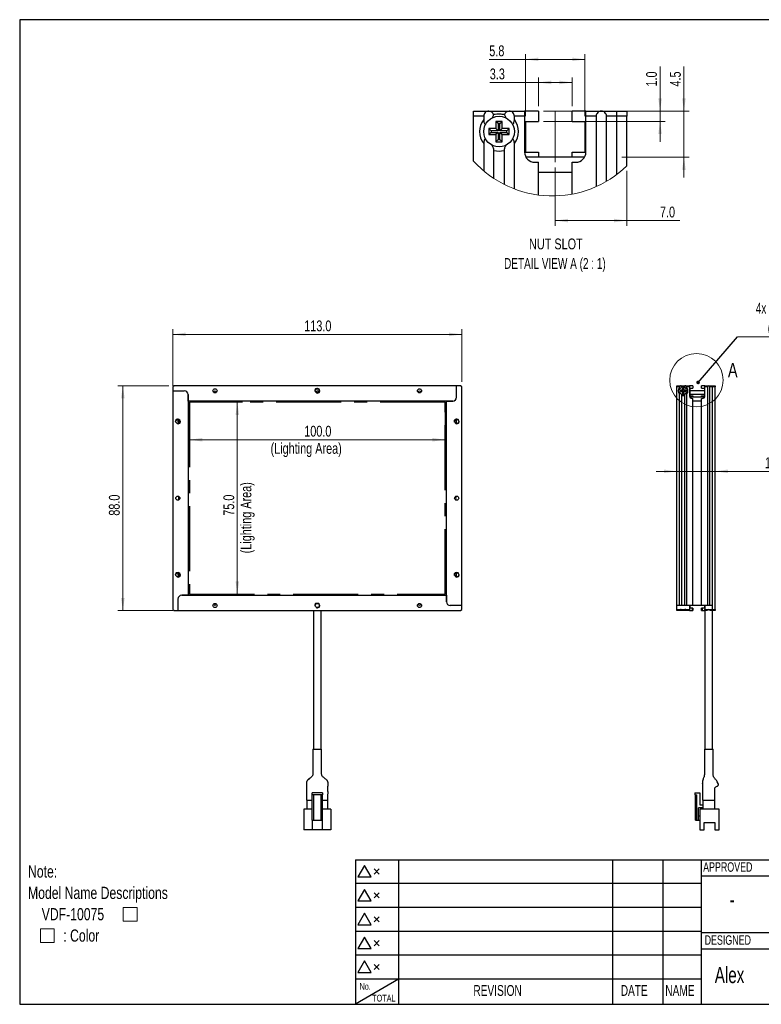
# Model space of a CAD drawing. Header units: millimetres. Extents: x 6 to 294, y 6 to 202.
# Tile 1 of 5: x 6 to 151, y 6 to 199. Entities that reach past the tile are written whole.
import ezdxf

# ---------------------------------------------------------------- set-up
doc = ezdxf.new("R2010")
doc.units = ezdxf.units.MM
doc.linetypes.add('CENTERX2', pattern=[20.32, 12.7, -2.54, 2.54, -2.54])
doc.styles.add('SLDTEXTSTYLE0', font='TXT', dxfattribs={"width": 0.75})
doc.styles.add('SLDTEXTSTYLE1', font='TXT', dxfattribs={"width": 0.7})
doc.styles.add('SLDTEXTSTYLE6', font='TXT', dxfattribs={"width": 0.683333})
doc.styles.add('SLDTEXTSTYLE7', font='TXT', dxfattribs={"width": 0.690476})
doc.dimstyles.new('SLDDIMSTYLE0', dxfattribs={"dimtxt": 2.116667, "dimasz": 2.5, "dimexe": 0, "dimexo": 0.0625, "dimgap": 0.529167, "dimtad": 1, "dimdec": 1, "dimlfac": 2, "dimrnd": 1e-09, "dimzin": 4, "dimdsep": 46, "dimtxsty": 'SLDTEXTSTYLE0', "dimsah": 1, "dimcen": 0.09, "dimadec": 0, "dimazin": 1, "dimtfac": 1, "dimtdec": 1, "dimtofl": 0, "dimtmove": 0, "dimatfit": 3, "dimfxl": 1, "dimfrac": 2, "dimtolj": 1, "dimtzin": 12, "dimarcsym": 0})
doc.dimstyles.new('SLDDIMSTYLE1', dxfattribs={"dimtxt": 2.116667, "dimasz": 2.5, "dimexe": 0, "dimexo": 0.0625, "dimgap": 0.529167, "dimtad": 1, "dimdec": 1, "dimlfac": 2, "dimrnd": 1e-09, "dimzin": 4, "dimdsep": 46, "dimtxsty": 'SLDTEXTSTYLE0', "dimsah": 1, "dimcen": 0.09, "dimadec": 0, "dimazin": 1, "dimtfac": 1, "dimtdec": 1, "dimtmove": 0, "dimatfit": 0, "dimfxl": 1, "dimfrac": 2, "dimtolj": 1, "dimtzin": 12, "dimarcsym": 0})
doc.dimstyles.new('SLDDIMSTYLE2', dxfattribs={"dimtxt": 0.18, "dimasz": 0.7, "dimexe": 0, "dimexo": 0.0625, "dimgap": 0, "dimtad": 0, "dimtih": 1, "dimtoh": 1, "dimdec": 0, "dimrnd": 1e-09, "dimzin": 0, "dimdsep": 46, "dimtxsty": 'Standard', "dimblk1": 'DOT', "dimblk2": 'DOT', "dimsah": 1, "dimcen": 0.09, "dimadec": 0, "dimazin": 0, "dimtfac": 0.7, "dimtdec": 0, "dimtofl": 0, "dimtmove": 0, "dimatfit": 3, "dimldrblk": 'DOT', "dimfxl": 1, "dimfrac": 2, "dimtolj": 1, "dimtzin": 0, "dimarcsym": 0})
doc.dimstyles.new('SLDDIMSTYLE4', dxfattribs={"dimtxt": 2.116667, "dimasz": 2.5, "dimexe": 0, "dimexo": 0.0625, "dimgap": 0.529167, "dimtad": 1, "dimdec": 1, "dimlfac": 0.5, "dimrnd": 1e-09, "dimzin": 12, "dimdsep": 46, "dimtxsty": 'SLDTEXTSTYLE0', "dimsah": 1, "dimcen": 0.09, "dimadec": 0, "dimazin": 3, "dimtfac": 1, "dimtdec": 1, "dimtofl": 0, "dimtmove": 0, "dimatfit": 3, "dimfxl": 1, "dimfrac": 2, "dimtolj": 1, "dimtzin": 12, "dimarcsym": 0})
doc.dimstyles.new('SLDDIMSTYLE5', dxfattribs={"dimtxt": 2.116667, "dimasz": 2.5, "dimexe": 0, "dimexo": 0.0625, "dimgap": 0.529167, "dimtad": 1, "dimdec": 1, "dimlfac": 0.5, "dimrnd": 1e-09, "dimzin": 4, "dimdsep": 46, "dimtxsty": 'SLDTEXTSTYLE0', "dimsah": 1, "dimcen": 0.09, "dimadec": 0, "dimazin": 1, "dimtfac": 1, "dimtdec": 1, "dimtofl": 0, "dimtmove": 0, "dimatfit": 3, "dimfxl": 1, "dimfrac": 2, "dimtolj": 1, "dimtzin": 12, "dimarcsym": 0})
doc.dimstyles.new('SLDDIMSTYLE6', dxfattribs={"dimtxt": 2.116667, "dimasz": 2.5, "dimexe": 0, "dimexo": 0.0625, "dimgap": 0.529167, "dimtad": 1, "dimdec": 1, "dimlfac": 0.5, "dimrnd": 1e-09, "dimzin": 12, "dimdsep": 46, "dimtxsty": 'SLDTEXTSTYLE0', "dimsah": 1, "dimcen": 0.09, "dimadec": 0, "dimazin": 3, "dimtfac": 1, "dimtdec": 1, "dimtmove": 0, "dimatfit": 0, "dimfxl": 1, "dimfrac": 2, "dimtolj": 1, "dimtzin": 12, "dimarcsym": 0})
doc.dimstyles.new('SLDDIMSTYLE7', dxfattribs={"dimtxt": 2.116667, "dimasz": 2.5, "dimexe": 0, "dimexo": 0.0625, "dimgap": 0.529167, "dimtad": 1, "dimdec": 1, "dimlfac": 0.5, "dimrnd": 1e-09, "dimzin": 4, "dimdsep": 46, "dimtxsty": 'SLDTEXTSTYLE0', "dimsah": 1, "dimcen": 0.09, "dimadec": 0, "dimazin": 1, "dimtfac": 1, "dimtdec": 1, "dimtmove": 0, "dimatfit": 0, "dimfxl": 1, "dimfrac": 2, "dimtolj": 1, "dimtzin": 12, "dimarcsym": 0})

# ---------------------------------------------------------------- blocks, each defined once
blk = doc.blocks.new('SW_SYMBOL_AWLD_SQR')
at = {"color": 0, "linetype": 'Continuous', "lineweight": 0}
for p, q in [((1600, 1600), (0, 1600)), ((0, 1600), (0, 0)), ((1600, 0), (1600, 1600)), ((0, 0), (1600, 0))]:
    blk.add_line(p, q, dxfattribs=at)
blk = doc.blocks.new('SW_NOTE_1')
at = {"color": 0, "linetype": 'Continuous', "lineweight": 0, "xscale": 0.0016898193, "yscale": 0.0016898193, "zscale": 0.0016898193}
for p in [(18.62, -7.85), (2.44, -12.03)]:
    blk.add_blockref('SW_SYMBOL_AWLD_SQR', p, dxfattribs=at)
at = {"color": 0, "linetype": 'Continuous', "lineweight": 0, "attachment_point": 1, "style": 'SLDTEXTSTYLE0'}
for s, insert, char_height in [('Note:', (0, 3.07), 2.381), ('Model Name Descriptions', (0, -1.11), 2.3813), ('VDF-10075', (2.68, -5.28), 2.381), (': Color', (6.9, -9.46), 2.381)]:
    blk.add_mtext(s, dxfattribs=dict(at, insert=insert, char_height=char_height))
blk = doc.blocks.new('_D')
at = {"color": 7, "linetype": 'Continuous', "lineweight": 18}
for p, q in [((39.08, 123.2), (39.08, 115.88)), ((89.08, 123.2), (89.08, 115.88)), ((89.08, 116.88), (39.08, 116.88))]:
    blk.add_line(p, q, dxfattribs=at)
for points in [[(39.08, 116.88), (41.58, 116.53), (41.58, 117.23)], [(89.08, 116.88), (86.58, 117.23), (86.58, 116.53)]]:
    blk.add_solid(points, dxfattribs=at)
at = {"color": 7, "linetype": 'Continuous', "lineweight": 18, "attachment_point": 1, "style": 'SLDTEXTSTYLE0'}
for s, insert, char_height in [('100.0', (61.53, 119.61), 2.117), ('(Lighting Area)', (54.95, 116.25), 2.1167)]:
    blk.add_mtext(s, dxfattribs=dict(at, insert=insert, char_height=char_height))
blk = doc.blocks.new('_D_1')
at = {"color": 7, "linetype": 'Continuous', "lineweight": 18}
for p, q in [((40.08, 124.2), (49.45, 124.2)), ((48.45, 124.2), (48.45, 86.7)), ((40.08, 86.7), (49.45, 86.7))]:
    blk.add_line(p, q, dxfattribs=at)
for points in [[(48.45, 124.2), (48.1, 121.7), (48.8, 121.7)], [(48.45, 86.7), (48.8, 89.2), (48.1, 89.2)]]:
    blk.add_solid(points, dxfattribs=at)
at = {"color": 7, "linetype": 'Continuous', "lineweight": 18, "attachment_point": 1, "rotation": 90, "style": 'SLDTEXTSTYLE0'}
for s, insert, char_height in [('(Lighting Area)', (49.08, 94.66), 2.1167), ('75.0', (45.72, 102.02), 2.117)]:
    blk.add_mtext(s, dxfattribs=dict(at, insert=insert, char_height=char_height))
blk = doc.blocks.new('_D_2')
at = {"color": 7, "linetype": 'Continuous', "lineweight": 18}
for p, q in [((35.83, 127.45), (35.83, 138.48)), ((35.83, 137.48), (92.33, 137.48)), ((92.33, 128.2), (92.33, 138.48))]:
    blk.add_line(p, q, dxfattribs=at)
for points in [[(35.83, 137.48), (38.33, 137.13), (38.33, 137.83)], [(92.33, 137.48), (89.83, 137.83), (89.83, 137.13)]]:
    blk.add_solid(points, dxfattribs=at)
at = {"color": 7, "linetype": 'Continuous', "lineweight": 18, "insert": (61.53, 140.21), "char_height": 2.117, "attachment_point": 1, "style": 'SLDTEXTSTYLE0'}
blk.add_mtext('113.0', dxfattribs=at)
blk = doc.blocks.new('_D_3')
at = {"color": 7, "linetype": 'Continuous', "lineweight": 18}
for p, q in [((35.08, 127.45), (25.07, 127.45)), ((26.07, 127.45), (26.07, 83.45)), ((35.83, 83.45), (25.07, 83.45))]:
    blk.add_line(p, q, dxfattribs=at)
for points in [[(26.07, 127.45), (25.72, 124.95), (26.42, 124.95)], [(26.07, 83.45), (26.42, 85.95), (25.72, 85.95)]]:
    blk.add_solid(points, dxfattribs=at)
at = {"color": 7, "linetype": 'Continuous', "lineweight": 18, "insert": (23.34, 102.02), "char_height": 2.117, "attachment_point": 1, "rotation": 90, "style": 'SLDTEXTSTYLE0'}
blk.add_mtext('88.0', dxfattribs=at)
blk = doc.blocks.new('_D_4')
at = {"color": 7, "linetype": 'Continuous', "lineweight": 18}
for p, q in [((134.36, 110.7), (130.36, 110.7)), ((141.86, 110.7), (134.36, 110.7)), ((141.86, 110.7), (157.07, 110.7))]:
    blk.add_line(p, q, dxfattribs=at)
for points in [[(134.36, 110.7), (131.86, 111.05), (131.86, 110.35)], [(141.86, 110.7), (144.36, 110.35), (144.36, 111.05)]]:
    blk.add_solid(points, dxfattribs=at)
at = {"color": 7, "linetype": 'Continuous', "lineweight": 18, "insert": (151.59, 113.43), "char_height": 2.117, "attachment_point": 1, "style": 'SLDTEXTSTYLE0'}
blk.add_mtext('15.0', dxfattribs=at)
blk = doc.blocks.new('SW_NOTE_3')
at = {"color": 0, "linetype": 'Continuous', "lineweight": 0}
blk.add_line((20.62, 0), (0, 0), dxfattribs=at)
at = {"color": 0, "linetype": 'Continuous', "lineweight": 0, "attachment_point": 2}
for s, insert, char_height, style in [('4x  M3 Nut Slot', (10.17, 6.64), 2.1167, 'SLDTEXTSTYLE6'), ('(4-Sides)', (10.19, 2.81), 2.117, 'SLDTEXTSTYLE0')]:
    blk.add_mtext(s, dxfattribs=dict(at, insert=insert, char_height=char_height, style=style))
blk = doc.blocks.new('_DOT')
at = {"color": 0, "linetype": 'ByBlock', "lineweight": -2}
blk.add_line((-0.5, 0), (-1, 0), dxfattribs=at)
at = {"color": 0, "linetype": 'ByBlock', "const_width": 0.5}
blk.add_lwpolyline([(-0.25, 0, 1), (0.25, 0, 1)], format="xyb", close=True, dxfattribs=at)
blk = doc.blocks.new('_D_10')
at = {"color": 7, "linetype": 'Continuous', "lineweight": 18}
for p, q in [((104.82, 191.28), (97.71, 191.28)), ((104.82, 180.15), (104.82, 192.28)), ((104.82, 191.28), (116.42, 191.28)), ((116.42, 180.15), (116.42, 192.28))]:
    blk.add_line(p, q, dxfattribs=at)
for points in [[(104.82, 191.28), (107.32, 190.93), (107.32, 191.63)], [(116.42, 191.28), (113.92, 191.63), (113.92, 190.93)]]:
    blk.add_solid(points, dxfattribs=at)
at = {"color": 7, "linetype": 'Continuous', "lineweight": 18, "insert": (97.71, 194.01), "char_height": 2.117, "attachment_point": 1, "style": 'SLDTEXTSTYLE0'}
blk.add_mtext('5.8', dxfattribs=at)
blk = doc.blocks.new('_D_11')
at = {"color": 7, "linetype": 'Continuous', "lineweight": 18}
for p, q in [((107.32, 182.15), (107.32, 187.76)), ((113.92, 182.15), (113.92, 187.76)), ((107.32, 186.76), (97.81, 186.76)), ((107.32, 186.76), (113.92, 186.76))]:
    blk.add_line(p, q, dxfattribs=at)
for points in [[(107.32, 186.76), (109.82, 186.41), (109.82, 187.11)], [(113.92, 186.76), (111.42, 187.11), (111.42, 186.41)]]:
    blk.add_solid(points, dxfattribs=at)
at = {"color": 7, "linetype": 'Continuous', "lineweight": 18, "insert": (97.81, 189.49), "char_height": 2.117, "attachment_point": 1, "style": 'SLDTEXTSTYLE0'}
blk.add_mtext('3.3', dxfattribs=at)
blk = doc.blocks.new('_D_12')
at = {"color": 7, "linetype": 'Continuous', "lineweight": 18}
for p, q in [((110.62, 170.15), (110.62, 158.75)), ((124.62, 169.47), (124.62, 158.75)), ((110.62, 159.75), (124.62, 159.75)), ((124.62, 159.75), (134.99, 159.75))]:
    blk.add_line(p, q, dxfattribs=at)
for points in [[(110.62, 159.75), (113.12, 159.4), (113.12, 160.1)], [(124.62, 159.75), (122.12, 160.1), (122.12, 159.4)]]:
    blk.add_solid(points, dxfattribs=at)
at = {"color": 7, "linetype": 'Continuous', "lineweight": 18, "insert": (131.08, 162.48), "char_height": 2.117, "attachment_point": 1, "style": 'SLDTEXTSTYLE0'}
blk.add_mtext('7.0', dxfattribs=at)
blk = doc.blocks.new('_D_13')
at = {"color": 7, "linetype": 'Continuous', "lineweight": 18}
for p, q in [((135.77, 181.15), (135.77, 189.87)), ((108.32, 181.15), (136.77, 181.15)), ((135.77, 181.15), (135.77, 172.15)), ((123.62, 172.15), (136.77, 172.15)), ((135.77, 172.15), (135.77, 168.15))]:
    blk.add_line(p, q, dxfattribs=at)
for points in [[(135.77, 181.15), (136.12, 183.65), (135.42, 183.65)], [(135.77, 172.15), (135.42, 169.65), (136.12, 169.65)]]:
    blk.add_solid(points, dxfattribs=at)
at = {"color": 7, "linetype": 'Continuous', "lineweight": 18, "insert": (133.04, 185.96), "char_height": 2.117, "attachment_point": 1, "rotation": 90, "style": 'SLDTEXTSTYLE0'}
blk.add_mtext('4.5', dxfattribs=at)
blk = doc.blocks.new('_D_14')
at = {"color": 7, "linetype": 'Continuous', "lineweight": 18}
for p, q in [((131.1, 181.15), (131.1, 189.87)), ((108.32, 181.15), (132.1, 181.15)), ((131.1, 181.15), (131.1, 179.15)), ((108.32, 179.15), (132.1, 179.15)), ((131.1, 179.15), (131.1, 175.15))]:
    blk.add_line(p, q, dxfattribs=at)
for points in [[(131.1, 181.15), (131.45, 183.65), (130.75, 183.65)], [(131.1, 179.15), (130.75, 176.65), (131.45, 176.65)]]:
    blk.add_solid(points, dxfattribs=at)
at = {"color": 7, "linetype": 'Continuous', "lineweight": 18, "insert": (128.37, 185.96), "char_height": 2.117, "attachment_point": 1, "rotation": 90, "style": 'SLDTEXTSTYLE0'}
blk.add_mtext('1.0', dxfattribs=at)
blk = doc.blocks.new('SW_NOTE_4')
at = {"color": 0, "linetype": 'Continuous', "lineweight": 18, "attachment_point": 2}
for s, insert, char_height, style in [('NUT SLOT', (6.09, 2.73), 2.117, 'SLDTEXTSTYLE0'), ('DETAIL VIEW A (2 : 1)', (5.9, -1.09), 2.1167, 'SLDTEXTSTYLE7')]:
    blk.add_mtext(s, dxfattribs=dict(at, insert=insert, char_height=char_height, style=style))

msp = doc.modelspace()

# ---------------------------------------------------------------- linework, layer by layer
at = {"color": 7, "linetype": 'Continuous', "lineweight": 25}
for p, q in [((5.901, 199.039), (5.901, 6.453)), ((291.144, 199.039), (5.901, 199.039)), ((94.618, 181.152), (97.618, 181.152)), ((94.618, 180.152), (94.618, 181.152)), ((97.618, 181.152), (101.618, 181.152)), ((101.618, 181.152), (104.618, 181.152)), ((104.618, 181.152), (104.618, 180.152)), ((107.318, 181.152), (104.618, 181.152)), ((107.318, 181.152), (107.318, 179.152)), ((113.918, 179.152), (113.918, 181.152)), ((116.618, 181.152), (113.918, 181.152)), ((116.618, 181.152), (119.618, 181.152)), ((116.618, 180.152), (116.618, 181.152)), ((119.618, 181.152), (122.618, 181.152)), ((122.618, 181.152), (124.618, 181.152)), ((122.618, 180.152), (122.618, 181.152)), ((124.618, 181.152), (124.618, 180.152)), ((94.618, 171.391), (94.618, 180.152)), ((96.618, 180.152), (94.618, 180.152)), ((96.618, 180.152), (96.618, 179.484)), ((100.218, 179.152), (99.018, 179.152)), ((99.018, 179.152), (99.018, 177.752)), ((99.463, 178.707), (99.018, 179.152)), ((99.773, 178.707), (100.218, 179.152)), ((100.218, 177.752), (100.218, 179.152)), ((102.618, 179.484), (102.618, 180.152)), ((104.618, 180.152), (102.618, 180.152)), ((104.618, 180.152), (104.618, 173.152)), ((104.818, 179.152), (107.318, 179.152)), ((104.818, 179.152), (104.818, 173.152)), ((113.918, 179.152), (116.418, 179.152)), ((116.418, 179.152), (116.418, 173.152)), ((118.618, 180.152), (116.618, 180.152)), ((116.618, 173.152), (116.618, 180.152)), ((118.618, 180.152), (118.618, 166.4)), ((120.618, 167.43), (120.618, 180.152)), ((122.618, 180.152), (120.618, 180.152)), ((124.618, 180.152), (122.618, 180.152)), ((122.618, 168.761), (122.618, 180.152)), ((124.618, 170.472), (124.618, 180.152)), ((99.018, 177.752), (97.618, 177.752)), ((97.618, 177.752), (97.618, 176.552)), ((98.063, 177.307), (97.618, 177.752)), ((98.063, 177.307), (98.063, 176.997)), ((99.463, 177.307), (98.063, 177.307)), ((99.463, 177.307), (99.018, 177.752)), ((99.773, 178.707), (99.463, 178.707)), ((99.463, 178.707), (99.463, 177.307)), ((99.773, 177.307), (99.773, 178.707)), ((99.773, 177.307), (100.218, 177.752)), ((101.173, 177.307), (99.773, 177.307)), ((101.618, 177.752), (100.218, 177.752)), ((101.173, 177.307), (101.618, 177.752)), ((101.173, 176.997), (101.173, 177.307)), ((101.618, 176.552), (101.618, 177.752)), ((98.063, 176.997), (97.618, 176.552)), ((97.618, 176.552), (99.018, 176.552)), ((98.063, 176.997), (99.463, 176.997)), ((99.463, 176.997), (99.018, 176.552)), ((99.018, 176.552), (99.018, 175.152)), ((99.463, 175.597), (99.018, 175.152)), ((99.463, 176.997), (99.463, 175.597)), ((99.463, 175.597), (99.773, 175.597)), ((99.773, 175.597), (99.773, 176.997)), ((99.773, 176.997), (100.218, 176.552)), ((99.773, 176.997), (101.173, 176.997)), ((99.773, 175.597), (100.218, 175.152)), ((100.218, 175.152), (100.218, 176.552)), ((100.218, 176.552), (101.618, 176.552)), ((101.173, 176.997), (101.618, 176.552)), ((96.618, 174.82), (96.618, 169.469)), ((98.618, 167.982), (98.618, 173.486)), ((99.018, 175.152), (100.218, 175.152)), ((100.618, 173.486), (100.618, 166.825)), ((102.618, 165.939), (102.618, 174.82)), ((104.818, 173.152), (107.318, 173.152)), ((107.318, 173.152), (107.318, 172.152)), ((113.918, 172.152), (107.318, 172.152)), ((113.918, 172.152), (113.918, 173.152)), ((113.918, 173.152), (116.418, 173.152)), ((106.618, 171.152), (107.318, 171.152)), ((107.318, 164.749), (107.318, 171.152)), ((113.918, 164.927), (113.918, 171.152)), ((113.918, 171.152), (114.618, 171.152)), ((113.918, 169.152), (107.318, 169.152)), ((36.077, 127.451), (35.827, 127.201)), ((35.827, 127.201), (35.827, 126.451)), ((91.327, 127.451), (36.077, 127.451)), ((91.327, 125.201), (91.327, 127.451)), ((92.077, 127.451), (91.327, 127.451)), ((92.327, 127.201), (92.077, 127.451)), ((92.327, 84.451), (92.327, 127.201)), ((134.361, 127.451), (135.111, 127.451)), ((134.361, 127.201), (134.361, 127.451)), ((134.361, 84.451), (134.361, 127.201)), ((134.861, 127.201), (134.361, 127.201)), ((134.861, 127.201), (134.861, 127.034)), ((135.111, 127.451), (136.111, 127.451)), ((136.111, 127.451), (136.861, 127.451)), ((136.361, 127.034), (136.361, 127.201)), ((136.861, 127.201), (136.361, 127.201)), ((136.861, 127.451), (136.861, 127.201)), ((137.536, 127.451), (136.861, 127.451)), ((136.861, 127.201), (136.861, 125.451)), ((137.536, 127.451), (137.536, 126.951)), ((139.186, 126.951), (139.186, 127.451)), ((139.861, 127.451), (139.186, 127.451)), ((139.861, 127.451), (140.611, 127.451)), ((139.861, 127.201), (139.861, 127.451)), ((140.361, 127.201), (139.861, 127.201)), ((139.861, 125.451), (139.861, 127.201)), ((140.361, 127.201), (140.361, 84.451)), ((140.611, 127.451), (141.361, 127.451)), ((140.861, 84.451), (140.861, 127.201)), ((141.361, 127.201), (140.861, 127.201)), ((141.361, 127.451), (141.861, 127.451)), ((141.361, 127.201), (141.361, 127.451)), ((141.861, 127.201), (141.361, 127.201)), ((141.361, 83.701), (141.361, 127.201)), ((141.361, 84.451), (141.361, 127.201)), ((141.861, 127.451), (141.861, 127.201)), ((141.861, 83.701), (141.861, 127.201)), ((35.827, 126.451), (35.827, 83.701)), ((35.827, 126.451), (38.077, 126.451)), ((38.827, 125.701), (38.827, 86.451)), ((38.827, 124.451), (38.827, 125.701)), ((134.861, 125.868), (134.861, 84.451)), ((135.461, 126.601), (135.111, 126.601)), ((135.111, 126.601), (135.111, 126.301)), ((135.222, 126.49), (135.111, 126.601)), ((135.222, 126.412), (135.111, 126.301)), ((135.111, 126.301), (135.461, 126.301)), ((135.222, 126.49), (135.222, 126.412)), ((135.572, 126.49), (135.222, 126.49)), ((135.222, 126.412), (135.572, 126.412)), ((135.361, 84.451), (135.361, 125.534)), ((135.761, 126.951), (135.461, 126.951)), ((135.461, 126.951), (135.461, 126.601)), ((135.572, 126.84), (135.461, 126.951)), ((135.572, 126.49), (135.461, 126.601)), ((135.572, 126.412), (135.461, 126.301)), ((135.461, 126.301), (135.461, 125.951)), ((135.572, 126.062), (135.461, 125.951)), ((135.461, 125.951), (135.761, 125.951)), ((135.65, 126.84), (135.572, 126.84)), ((135.572, 126.84), (135.572, 126.49)), ((135.572, 126.412), (135.572, 126.062)), ((135.572, 126.062), (135.65, 126.062)), ((135.65, 126.84), (135.761, 126.951)), ((135.65, 126.49), (135.65, 126.84)), ((135.65, 126.49), (135.761, 126.601)), ((136, 126.49), (135.65, 126.49)), ((135.65, 126.062), (135.65, 126.412)), ((135.65, 126.412), (135.761, 126.301)), ((135.65, 126.412), (136, 126.412)), ((135.65, 126.062), (135.761, 125.951)), ((135.761, 126.601), (135.761, 126.951)), ((136.111, 126.601), (135.761, 126.601)), ((135.761, 125.951), (135.761, 126.301)), ((135.761, 126.301), (136.111, 126.301)), ((135.861, 125.534), (135.861, 84.451)), ((136, 126.49), (136.111, 126.601)), ((136, 126.412), (136, 126.49)), ((136, 126.412), (136.111, 126.301)), ((136.111, 126.301), (136.111, 126.601)), ((136.361, 84.451), (136.361, 125.868)), ((136.911, 126.951), (137.536, 126.951)), ((136.911, 126.951), (136.911, 125.451)), ((137.536, 126.451), (136.911, 126.451)), ((136.911, 125.451), (137.536, 125.451)), ((139.186, 126.451), (137.536, 126.451)), ((137.536, 125.451), (137.536, 125.201)), ((139.186, 125.201), (137.536, 125.201)), ((139.186, 126.951), (139.811, 126.951)), ((139.811, 126.451), (139.186, 126.451)), ((139.186, 125.201), (139.186, 125.451)), ((139.186, 125.451), (139.811, 125.451)), ((139.811, 126.951), (139.811, 125.451)), ((90.577, 124.451), (38.827, 124.451)), ((89.327, 85.201), (89.327, 124.451)), ((89.327, 124.451), (90.577, 124.451)), ((137.361, 124.951), (137.536, 124.951)), ((137.536, 84.451), (137.536, 124.951)), ((139.186, 124.451), (137.536, 124.451)), ((139.186, 84.451), (139.186, 124.951)), ((139.186, 124.951), (139.361, 124.951)), ((36.827, 85.701), (36.827, 83.451)), ((38.827, 86.451), (37.577, 86.451)), ((37.577, 86.451), (89.327, 86.451)), ((89.327, 86.451), (89.327, 85.201)), ((35.827, 83.701), (36.077, 83.451)), ((36.077, 83.451), (36.827, 83.451)), ((36.827, 83.451), (92.077, 83.451)), ((63.327, 83.451), (63.327, 56.381)), ((64.827, 56.381), (64.827, 83.451)), ((92.327, 84.451), (90.077, 84.451)), ((92.077, 83.451), (92.327, 83.701)), ((92.327, 83.701), (92.327, 84.451)), ((134.861, 84.451), (134.361, 84.451)), ((134.361, 83.701), (134.361, 84.451)), ((136.861, 84.451), (134.361, 84.451)), ((134.361, 83.451), (134.361, 83.701)), ((134.361, 83.701), (135.111, 83.701)), ((134.861, 83.451), (134.361, 83.451)), ((135.611, 83.451), (134.861, 83.451)), ((135.611, 83.551), (134.882, 83.551)), ((134.961, 83.651), (134.911, 83.601)), ((135.111, 83.701), (136.111, 83.701)), ((135.861, 84.451), (135.361, 84.451)), ((136.34, 83.551), (135.611, 83.551)), ((136.361, 83.451), (135.611, 83.451)), ((136.111, 83.701), (136.861, 83.701)), ((136.311, 83.601), (136.261, 83.651)), ((137.536, 84.451), (136.361, 84.451)), ((136.861, 83.451), (136.361, 83.451)), ((136.861, 84.451), (136.861, 83.701)), ((136.861, 83.701), (136.861, 83.451)), ((136.861, 83.451), (137.361, 83.451)), ((136.911, 84.451), (136.911, 83.951)), ((137.361, 83.951), (136.911, 83.951)), ((137.361, 83.951), (137.361, 83.451)), ((137.536, 83.951), (137.361, 83.951)), ((137.361, 83.451), (137.536, 83.451)), ((139.186, 84.451), (137.536, 84.451)), ((137.536, 83.951), (137.536, 83.451)), ((140.361, 84.451), (139.186, 84.451)), ((139.186, 83.451), (139.186, 83.951)), ((139.361, 83.951), (139.186, 83.951)), ((139.186, 83.451), (139.361, 83.451)), ((139.361, 83.951), (139.361, 83.451)), ((139.811, 83.951), (139.361, 83.951)), ((139.361, 83.451), (139.861, 83.451)), ((139.811, 84.451), (139.811, 83.951)), ((139.861, 84.451), (139.861, 83.701)), ((141.361, 84.451), (139.861, 84.451)), ((139.861, 83.701), (140.611, 83.701)), ((139.861, 83.451), (139.861, 83.701)), ((139.861, 83.451), (139.861, 56.381)), ((140.361, 83.451), (139.861, 83.451)), ((140.611, 83.701), (141.361, 83.701)), ((141.361, 84.451), (140.861, 84.451)), ((141.361, 83.451), (140.861, 83.451)), ((141.361, 83.701), (141.361, 84.451)), ((141.361, 83.701), (141.861, 83.701)), ((141.361, 83.451), (141.361, 83.701)), ((141.361, 56.381), (141.361, 83.451)), ((141.861, 83.451), (141.361, 83.451)), ((141.861, 83.701), (141.861, 83.451)), ((63.227, 56.381), (64.927, 56.381)), ((139.761, 56.381), (141.461, 56.381)), ((142.253, 49.09), (142.283, 49.104)), ((61.977, 46.381), (62.227, 46.381)), ((62.077, 44.606), (62.077, 46.381)), ((62.227, 46.381), (63.077, 46.381)), ((65.077, 47.806), (63.077, 47.806)), ((63.077, 47.406), (63.077, 47.806)), ((65.077, 47.406), (63.077, 47.406)), ((63.077, 42.456), (63.077, 47.406)), ((63.327, 47.406), (63.327, 42.456)), ((64.827, 42.456), (64.827, 47.406)), ((65.077, 47.806), (65.077, 47.406)), ((65.077, 42.456), (65.077, 47.406)), ((65.077, 46.381), (65.927, 46.381)), ((65.927, 46.381), (66.177, 46.381)), ((66.077, 46.381), (66.077, 44.606)), ((137.886, 47.806), (137.886, 47.406)), ((137.886, 47.806), (138.886, 47.806)), ((137.886, 47.406), (138.286, 47.406)), ((138.036, 42.456), (138.036, 47.406)), ((138.286, 42.456), (138.286, 47.406)), ((138.886, 47.806), (138.886, 45.456)), ((139.386, 46.381), (139.636, 46.381)), ((139.486, 46.381), (139.486, 44.606)), ((139.636, 46.381), (141.586, 46.381)), ((141.586, 46.381), (141.836, 46.381)), ((141.736, 46.381), (141.736, 44.606)), ((61.452, 44.606), (61.452, 40.606)), ((63.077, 44.606), (61.452, 44.606)), ((66.702, 44.606), (65.077, 44.606)), ((66.702, 44.606), (66.702, 40.606)), ((139.486, 44.856), (138.636, 44.856)), ((138.636, 42.456), (138.636, 44.856)), ((138.886, 45.456), (139.486, 45.456)), ((138.886, 44.606), (138.886, 40.606)), ((142.636, 44.606), (138.886, 44.606)), ((142.636, 40.606), (142.636, 44.606)), ((63.077, 42.456), (63.327, 42.456)), ((63.077, 42.456), (63.077, 40.606)), ((63.327, 42.456), (64.827, 42.456)), ((64.827, 42.456), (65.077, 42.456)), ((65.077, 40.606), (65.077, 42.456)), ((138.036, 42.456), (138.286, 42.456)), ((138.286, 42.456), (138.636, 42.456)), ((138.886, 43.256), (138.636, 43.256)), ((138.636, 42.456), (138.836, 42.456)), ((138.886, 42.506), (138.836, 42.456)), ((63.077, 40.606), (61.452, 40.606)), ((65.077, 40.606), (63.077, 40.606)), ((66.702, 40.606), (65.077, 40.606)), ((138.886, 40.606), (139.723, 40.606)), ((139.723, 42.006), (141.798, 42.006)), ((139.723, 40.606), (139.723, 42.006)), ((141.798, 42.006), (141.798, 40.606)), ((141.798, 40.606), (142.636, 40.606)), ((71.558, 34.72), (71.558, 6.453)), ((71.558, 34.72), (139.144, 34.72)), ((79.944, 34.72), (79.944, 6.453)), ((121.788, 34.72), (121.788, 6.453)), ((131.644, 34.72), (131.644, 6.453)), ((139.144, 34.72), (139.144, 6.453)), ((139.144, 34.72), (291.144, 34.72)), ((73.31, 33.604), (72.016, 31.364)), ((74.603, 31.364), (73.31, 33.604)), ((75.185, 31.93), (76.185, 32.93)), ((75.185, 32.93), (76.185, 31.93)), ((72.016, 31.364), (74.603, 31.364)), ((291.144, 31.52), (139.144, 31.52)), ((79.944, 30.053), (71.558, 30.053)), ((73.31, 28.934), (72.016, 26.694)), ((74.603, 26.694), (73.31, 28.934)), ((91.144, 30.053), (79.944, 30.053)), ((102.344, 30.053), (91.144, 30.053)), ((139.144, 30.053), (102.344, 30.053)), ((75.185, 27.26), (76.185, 28.26)), ((75.185, 28.26), (76.185, 27.26)), ((79.944, 25.386), (71.558, 25.386)), ((72.016, 26.694), (74.603, 26.694)), ((91.144, 25.386), (79.944, 25.386)), ((102.344, 25.386), (91.144, 25.386)), ((139.144, 25.386), (102.344, 25.386)), ((73.31, 24.264), (72.016, 22.024)), ((74.603, 22.024), (73.31, 24.264)), ((75.185, 22.59), (76.185, 23.59)), ((75.185, 23.59), (76.185, 22.59)), ((72.016, 22.024), (74.603, 22.024)), ((79.944, 20.72), (71.558, 20.72)), ((73.31, 19.594), (72.016, 17.354)), ((74.603, 17.354), (73.31, 19.594)), ((91.144, 20.72), (79.944, 20.72)), ((102.344, 20.72), (91.144, 20.72)), ((139.144, 20.72), (102.344, 20.72)), ((163.144, 20.453), (139.144, 20.453)), ((72.016, 17.354), (74.603, 17.354)), ((75.185, 17.92), (76.185, 18.92)), ((75.185, 18.92), (76.185, 17.92)), ((79.944, 16.053), (71.558, 16.053)), ((91.144, 16.053), (79.944, 16.053)), ((102.344, 16.053), (91.144, 16.053)), ((139.144, 16.053), (102.344, 16.053)), ((163.144, 17.253), (139.144, 17.253)), ((73.31, 14.924), (72.016, 12.684)), ((74.603, 12.684), (73.31, 14.924)), ((75.185, 13.25), (76.185, 14.25)), ((75.185, 14.25), (76.185, 13.25)), ((72.016, 12.684), (74.603, 12.684)), ((79.944, 11.386), (71.558, 11.386)), ((79.944, 11.386), (71.558, 6.453)), ((91.144, 11.386), (79.944, 11.386)), ((102.344, 11.386), (91.144, 11.386)), ((139.144, 11.386), (102.344, 11.386)), ((5.901, 6.453), (291.144, 6.453))]:
    msp.add_line(p, q, dxfattribs=at)
at = {"color": 7, "linetype": 'CENTERX2', "lineweight": 18}
msp.add_line((110.618, 181.152), (110.618, 171.152), dxfattribs=at)
at = {"color": 8, "linetype": 'Continuous', "lineweight": 25}
for p, q in [((107.318, 172.152), (104.886, 172.152)), ((116.35, 172.152), (113.918, 172.152)), ((139.811, 125.701), (136.911, 125.701)), ((137.536, 125.201), (136.928, 125.201)), ((139.794, 125.201), (139.186, 125.201))]:
    msp.add_line(p, q, dxfattribs=at)
at = {"color": 7, "linetype": 'Continuous', "lineweight": 0}
for p, q in [((64.444, 126.291), (64.431, 126.304)), ((36.987, 120.818), (36.974, 120.804)), ((91.167, 120.084), (91.181, 120.097)), ((36.987, 90.818), (36.974, 90.804)), ((91.167, 90.084), (91.181, 90.097))]:
    msp.add_line(p, q, dxfattribs=at)
at = {"color": 7, "linetype": 'CENTERX2'}
for p, q in [((39.077, 124.201), (39.077, 86.701)), ((89.077, 124.201), (39.077, 124.201)), ((89.077, 86.701), (89.077, 124.201)), ((39.077, 86.701), (89.077, 86.701))]:
    msp.add_line(p, q, dxfattribs=at)
at = {"color": 7, "linetype": 'Continuous', "lineweight": 25}
for centre, radius in [((99.618, 177.152), 3), ((135.611, 126.451), 0.75), ((44.077, 126.451), 0.4), ((64.077, 126.451), 0.4), ((84.077, 126.451), 0.4), ((36.827, 120.451), 0.4), ((91.327, 120.451), 0.4), ((36.827, 105.451), 0.4), ((91.327, 105.451), 0.4), ((36.827, 90.451), 0.4), ((91.327, 90.451), 0.4), ((44.077, 84.451), 0.4), ((64.077, 84.451), 0.4), ((84.077, 84.451), 0.4)]:
    msp.add_circle(centre, radius, dxfattribs=at)
at = {"color": 7, "linetype": 'Continuous', "lineweight": 18}
msp.add_circle((138.222, 128.528), 5.223, dxfattribs=at)
at = {"color": 7, "linetype": 'Continuous', "lineweight": 25}
for centre, radius, start, end in [((97.618, 180.152), 1, 89.99924, 180.00087), ((97.618, 180.152), 1, 18.57857, 90.00075), ((101.618, 180.152), 1, 89.9992, 161.42149), ((101.618, 180.152), 1, 359.99933, 90.00056), ((119.618, 180.152), 1, 89.99919, 180.00092), ((119.618, 180.152), 1, 359.999, 90.00084), ((99.618, 177.152), 3.8, 142.13643, 217.86357), ((99.618, 177.152), 3.8, 322.13635, 37.86365), ((99.618, 177.152), 3.8, 254.74168, 285.25832), ((106.618, 173.152), 2, 179.99991, 270.00041), ((114.618, 173.152), 2, 269.99966, 0.00004), ((135.111, 127.201), 0.25, 90, 180), ((135.111, 127.201), 0.25, 18.57872, 90), ((136.111, 127.201), 0.25, 90, 161.42128), ((136.111, 127.201), 0.25, 0, 90), ((140.611, 127.201), 0.25, 90, 180), ((140.611, 127.201), 0.25, 0, 90), ((38.077, 125.701), 0.75, 0, 90), ((44.077, 125.951), 0.4, 90, 141.31781), ((44.077, 125.951), 0.4, 38.68219, 90), ((64.077, 125.951), 0.4, 90, 141.31781), ((64.077, 125.951), 0.4, 38.68219, 90), ((84.077, 125.951), 0.4, 90, 141.31781), ((84.077, 125.951), 0.4, 38.68219, 90), ((90.577, 125.201), 0.75, 270, 0), ((135.611, 126.451), 0.95, 142.13635, 217.86365), ((135.611, 126.451), 0.95, 254.74248, 285.25752), ((135.611, 126.451), 0.95, 322.13635, 37.86365), ((137.361, 125.451), 0.5, 180, 270), ((139.361, 125.451), 0.5, 270, 0), ((37.327, 120.451), 0.4, 128.68219, 180), ((37.327, 120.451), 0.4, 180, 231.31781), ((90.827, 120.451), 0.4, 0, 51.31781), ((90.827, 120.451), 0.4, 308.68219, 0), ((37.327, 105.451), 0.4, 128.68219, 180), ((37.327, 105.451), 0.4, 180, 231.31781), ((90.827, 105.451), 0.4, 0, 51.31781), ((90.827, 105.451), 0.4, 308.68219, 0), ((37.327, 90.451), 0.4, 128.68219, 180), ((90.827, 90.451), 0.4, 0, 51.31781), ((37.327, 90.451), 0.4, 180, 231.31781), ((90.827, 90.451), 0.4, 308.68219, 0), ((37.577, 85.701), 0.75, 90, 180), ((90.077, 85.201), 0.75, 180, 270), ((44.077, 84.951), 0.4, 218.68219, 270), ((44.077, 84.951), 0.4, 270, 321.31781), ((84.077, 84.951), 0.4, 218.68219, 270), ((84.077, 84.951), 0.4, 270, 321.31781), ((135.111, 83.451), 0.25, 90, 180), ((135.111, 83.451), 0.25, 18.57872, 90), ((136.111, 83.451), 0.25, 90, 161.42128), ((136.111, 83.451), 0.25, 360, 90), ((140.611, 83.451), 0.25, 90, 180), ((140.611, 83.451), 0.25, 0, 90), ((142.013, 49.451), 0.491, 336.47881, 33.18284)]:
    msp.add_arc(centre, radius, start, end, dxfattribs=at)
at = {"color": 7, "linetype": 'Continuous', "lineweight": 18}
msp.add_arc((110.063, 185.46), 20.892, 222.32949, 314.16225, dxfattribs=at)
at = {"color": 7, "linetype": 'Continuous', "lineweight": 0}
for centre, start, end in [((64.077, 126.451), 255, 195), ((64.077, 125.951), 45.00014, 137.15611), ((36.827, 120.451), 255, 195), ((37.327, 120.451), 135.0045, 194.99893), ((91.327, 120.451), 255, 195), ((90.827, 120.451), 314.99333, 47.15743), ((36.827, 90.451), 255, 195), ((37.327, 90.451), 135.00462, 194.99885), ((91.327, 90.451), 255, 195), ((90.827, 90.451), 314.99259, 47.15816), ((64.077, 84.451), 255, 195)]:
    msp.add_arc(centre, 0.5, start, end, dxfattribs=at)
at = {"color": 7, "linetype": 'Continuous', "lineweight": 25}
for points, knots in [([(96.618, 179.484), (96.626, 179.326), (96.638, 179.069), (96.735, 178.783), (96.856, 178.66), (96.959, 178.634), (97.049, 178.652), (97.095, 178.68), (97.112, 178.69)], [0, 0, 0, 0, 0.4172433, 0.6783569, 0.7681581, 0.8589416, 0.9461069, 1, 1, 1, 1]), ([(98.113, 179.685), (98.182, 179.766), (98.378, 180), (98.492, 180.285), (98.566, 180.471)], [0, 0, 0, 0, 0.3485385, 1, 1, 1, 1]), ([(100.67, 180.471), (100.383, 180.506), (99.682, 180.592), (98.98, 180.516), (98.566, 180.471)], [0, 0, 0, 0, 0.4108154, 1, 1, 1, 1]), ([(100.67, 180.471), (100.677, 180.451), (100.741, 180.242), (100.886, 179.966), (101.07, 179.749), (101.126, 179.683)], [0, 0, 0, 0, 0.0687576, 0.7162074, 1, 1, 1, 1]), ([(102.19, 178.66), (102.214, 178.652), (102.269, 178.634), (102.366, 178.653), (102.472, 178.745), (102.597, 179.024), (102.609, 179.288), (102.618, 179.484)], [0, 0, 0, 0, 0.0722899, 0.1603588, 0.2628533, 0.4538951, 1, 1, 1, 1]), ([(97.091, 175.627), (97.085, 175.63), (97.05, 175.653), (96.975, 175.668), (96.871, 175.652), (96.765, 175.558), (96.639, 175.281), (96.627, 175.016), (96.618, 174.82)], [0, 0, 0, 0, 0.0184463, 0.112074, 0.196364, 0.2944556, 0.4773037, 1, 1, 1, 1]), ([(102.618, 174.82), (102.611, 174.978), (102.599, 175.235), (102.502, 175.521), (102.38, 175.643), (102.277, 175.67), (102.189, 175.653), (102.145, 175.626), (102.128, 175.616)], [0, 0, 0, 0, 0.4189645, 0.6811472, 0.7713071, 0.8624624, 0.9499862, 1, 1, 1, 1]), ([(98.618, 173.486), (98.602, 173.624), (98.562, 173.959), (98.346, 174.343), (98.16, 174.564), (98.1, 174.634)], [0, 0, 0, 0, 0.3223917, 0.7841401, 1, 1, 1, 1]), ([(101.077, 174.56), (101.026, 174.497), (100.847, 174.277), (100.66, 173.912), (100.629, 173.597), (100.618, 173.486)], [0, 0, 0, 0, 0.2044321, 0.7183015, 1, 1, 1, 1]), ([(135.235, 127.084), (135.252, 127.105), (135.306, 127.17), (135.331, 127.236), (135.348, 127.281)], [0, 0, 0, 0, 0.3198492, 1, 1, 1, 1]), ([(135.874, 127.281), (135.802, 127.289), (135.627, 127.311), (135.451, 127.292), (135.348, 127.281)], [0, 0, 0, 0, 0.4113259, 1, 1, 1, 1]), ([(135.874, 127.281), (135.876, 127.276), (135.89, 127.227), (135.923, 127.161), (135.974, 127.101), (135.988, 127.084)], [0, 0, 0, 0, 0.076616, 0.7431866, 1, 1, 1, 1]), ([(134.861, 127.034), (134.863, 126.994), (134.866, 126.927), (134.892, 126.857), (134.921, 126.828), (134.945, 126.822), (134.967, 126.825), (134.98, 126.833), (134.984, 126.835)], [0, 0, 0, 0, 0.39764475, 0.66483487, 0.76455282, 0.86526927, 0.95222002, 1, 1, 1, 1]), ([(134.979, 126.07), (134.978, 126.071), (134.968, 126.077), (134.949, 126.08), (134.924, 126.076), (134.899, 126.054), (134.867, 125.987), (134.864, 125.918), (134.861, 125.868)], [0, 0, 0, 0, 0.0160149, 0.1077093, 0.1998798, 0.3092155, 0.4993857, 1, 1, 1, 1]), ([(135.361, 125.534), (135.357, 125.568), (135.348, 125.645), (135.298, 125.742), (135.246, 125.804), (135.231, 125.822)], [0, 0, 0, 0, 0.3576652, 0.8129268, 1, 1, 1, 1]), ([(135.976, 125.803), (135.963, 125.787), (135.913, 125.725), (135.87, 125.634), (135.864, 125.562), (135.861, 125.534)], [0, 0, 0, 0, 0.1780331, 0.6882311, 1, 1, 1, 1]), ([(136.361, 125.868), (136.359, 125.908), (136.356, 125.975), (136.33, 126.045), (136.301, 126.074), (136.277, 126.08), (136.255, 126.077), (136.243, 126.069), (136.238, 126.067)], [0, 0, 0, 0, 0.3990896, 0.66724772, 0.76732442, 0.86840575, 0.95567254, 1, 1, 1, 1]), ([(136.254, 126.828), (136.26, 126.826), (136.275, 126.821), (136.298, 126.827), (136.323, 126.848), (136.355, 126.915), (136.358, 126.984), (136.361, 127.034)], [0, 0, 0, 0, 0.0705799, 0.1665869, 0.2804741, 0.478558, 1, 1, 1, 1]), ([(135.874, 83.531), (135.802, 83.539), (135.627, 83.561), (135.451, 83.542), (135.348, 83.531)], [0, 0, 0, 0, 0.4113258, 1, 1, 1, 1]), ([(63.227, 56.381), (63.229, 55.994), (63.231, 55.279), (63.239, 54.299), (63.241, 53.502), (63.236, 52.92), (63.23, 52.512), (63.223, 52.214), (63.22, 51.916), (63.251, 51.602), (63.228, 51.302), (63.075, 51.037), (62.836, 50.817), (62.516, 50.588), (62.245, 50.368), (62.084, 50.154), (62.014, 50.011), (61.98, 49.901), (61.967, 49.831), (61.966, 49.828), (61.96, 49.788), (61.958, 49.767), (61.955, 49.74), (61.952, 49.709), (61.95, 49.674), (61.948, 49.618), (61.948, 49.492), (61.959, 49.343), (61.974, 49.188), (61.982, 49.062), (61.979, 48.961), (61.978, 48.914)], [0, 0, 0, 0, 0.133879, 0.2469112, 0.3386805, 0.4091792, 0.4480612, 0.4798511, 0.5119865, 0.5508486, 0.5893804, 0.6130478, 0.6550458, 0.7014617, 0.7529565, 0.7743831, 0.7937259, 0.8130576, 0.8344978, 0.8570438, 0.8611602, 0.8647299, 0.8680562, 0.8715173, 0.8754631, 0.880142, 0.8922125, 0.9275396, 0.9557656, 0.9791528, 1, 1, 1, 1]), ([(66.177, 46.381), (66.177, 46.643), (66.177, 47.1), (66.178, 47.686), (66.178, 48.051), (66.177, 48.231), (66.177, 48.283), (66.177, 48.358), (66.177, 48.508), (66.177, 48.673), (66.178, 48.81), (66.177, 48.858), (66.177, 48.9), (66.176, 48.94), (66.174, 49.018), (66.174, 49.074), (66.175, 49.085), (66.176, 49.126), (66.183, 49.208), (66.189, 49.27), (66.194, 49.323), (66.198, 49.376), (66.203, 49.448), (66.207, 49.536), (66.207, 49.631), (66.201, 49.751), (66.183, 49.867), (66.157, 49.955), (66.144, 49.997), (66.102, 50.09), (66.056, 50.17), (65.987, 50.263), (65.857, 50.407), (65.645, 50.582), (65.382, 50.772), (65.147, 50.969), (64.977, 51.188), (64.905, 51.439), (64.917, 51.721), (64.939, 52.083), (64.92, 52.589), (64.915, 53.268), (64.914, 54.138), (64.923, 55.197), (64.926, 55.966), (64.927, 56.381)], [0, 0, 0, 0, 0.0611502, 0.1071257, 0.1389073, 0.1508592, 0.1615946, 0.1713566, 0.1808084, 0.2036838, 0.2098945, 0.2126558, 0.2153059, 0.2207557, 0.2267855, 0.2553838, 0.2873739, 0.3153931, 0.326137, 0.3306537, 0.3349093, 0.3390049, 0.3431084, 0.3517903, 0.3614167, 0.3720734, 0.3963543, 0.4243212, 0.4534337, 0.4656259, 0.4765233, 0.4868706, 0.4976254, 0.5231919, 0.5502305, 0.5740989, 0.5947796, 0.6141037, 0.6338223, 0.6606609, 0.6990938, 0.7520629, 0.8199276, 0.9026856, 1, 1, 1, 1]), ([(139.761, 56.381), (139.761, 56.006), (139.762, 55.313), (139.764, 54.361), (139.765, 53.584), (139.764, 52.984), (139.762, 52.527), (139.759, 52.147), (139.761, 51.782), (139.773, 51.387), (139.721, 51.034), (139.609, 50.732), (139.492, 50.454), (139.398, 50.107), (139.371, 49.685), (139.384, 49.282), (139.387, 48.848), (139.386, 48.567), (139.386, 48.394)], [0, 0, 0, 0, 0.13987438, 0.25824456, 0.35469009, 0.42918682, 0.48191322, 0.52492484, 0.57079656, 0.6181032, 0.67199463, 0.70242397, 0.73793592, 0.78518154, 0.83647991, 0.89518997, 0.93546614, 1, 1, 1, 1]), ([(142.479, 49.565), (142.415, 49.71), (142.301, 49.968), (142.082, 50.269), (141.9, 50.493), (141.724, 50.707), (141.576, 50.925), (141.482, 51.185), (141.451, 51.439), (141.457, 51.713), (141.465, 52.034), (141.46, 52.439), (141.457, 52.967), (141.455, 53.629), (141.456, 54.427), (141.46, 55.36), (141.461, 56.026), (141.461, 56.381)], [0, 0, 0, 0, 0.06747776, 0.1207334, 0.16172046, 0.19390017, 0.24097213, 0.27297569, 0.30867823, 0.34745384, 0.38787917, 0.44323453, 0.51681689, 0.60930576, 0.72080175, 0.85118848, 1, 1, 1, 1]), ([(61.98, 49.005), (61.979, 48.985), (61.978, 48.946), (61.976, 48.837), (61.977, 48.684), (61.977, 48.501), (61.977, 48.338), (61.977, 48.255), (61.977, 48.132), (61.977, 47.867), (61.977, 47.484), (61.977, 46.973), (61.977, 46.592), (61.977, 46.381)], [0, 0, 0, 0, 0.0319514, 0.0617086, 0.1279912, 0.1855157, 0.2582894, 0.3146913, 0.3741866, 0.4727775, 0.6070712, 0.7824322, 1, 1, 1, 1]), ([(139.37, 49.565), (139.37, 49.579), (139.37, 49.606), (139.371, 49.633), (139.371, 49.647)], [0, 0, 0, 0, 0.4991271, 1, 1, 1, 1]), ([(139.386, 48.398), (139.386, 48.368), (139.386, 48.31), (139.386, 48.164), (139.386, 47.976), (139.386, 47.743), (139.386, 47.463), (139.386, 47.139), (139.386, 46.773), (139.386, 46.515), (139.386, 46.381)], [0, 0, 0, 0, 0.15191213, 0.28863975, 0.41307349, 0.52892231, 0.64072981, 0.75349799, 0.87198197, 1, 1, 1, 1]), ([(141.836, 46.381), (141.832, 46.648), (141.824, 47.164), (141.807, 47.878), (141.84, 48.357), (141.843, 48.633), (141.8, 48.793), (141.826, 48.855), (141.839, 48.886)], [0, 0, 0, 0, 0.2536715, 0.4910742, 0.7317087, 0.8617964, 0.9306578, 1, 1, 1, 1]), ([(141.846, 48.895), (141.871, 48.916), (141.926, 48.963), (142.079, 49.022), (142.198, 49.069), (142.279, 49.101)], [0, 0, 0, 0, 0.2108494, 0.4621582, 1, 1, 1, 1]), ([(142.29, 49.107), (142.331, 49.128), (142.383, 49.154), (142.451, 49.231), (142.475, 49.275), (142.484, 49.298), (142.49, 49.315), (142.495, 49.333), (142.5, 49.358), (142.506, 49.409), (142.498, 49.516), (142.479, 49.57), (142.464, 49.613)], [0, 0, 0, 0, 0.3532218, 0.4487249, 0.4781991, 0.4894564, 0.4993963, 0.5092459, 0.5202693, 0.5491211, 0.6438918, 1, 1, 1, 1])]:
    msp.add_open_spline(points, degree=3, knots=knots, dxfattribs=at)

# ---------------------------------------------------------------- block references
at = {"color": 7, "linetype": 'Continuous', "lineweight": 18}
msp.add_blockref('SW_NOTE_4', (104.64, 153.507), dxfattribs=at)
at = {"color": 7, "linetype": 'Continuous', "lineweight": 0}
for name, p in [('SW_NOTE_3', (146.267, 137.024)), ('SW_NOTE_1', (7.523, 30.55))]:
    msp.add_blockref(name, p, dxfattribs=at)

# ---------------------------------------------------------------- texts
at = {"color": 7, "linetype": 'Continuous', "lineweight": 18, "insert": (144.369, 131.918), "char_height": 2.822, "attachment_point": 1, "style": 'SLDTEXTSTYLE0'}
msp.add_mtext('A', dxfattribs=at)
at = {"color": 7, "linetype": 'Continuous', "lineweight": 0, "attachment_point": 2, "style": 'SLDTEXTSTYLE1'}
for s, insert, char_height in [('APPROVED', (144.345, 34.232), 1.8521), ('-', (145.182, 28.548), 3.175), ('DESIGNED', (144.345, 19.95), 1.8521), ('Alex', (144.685, 13.777), 3.175), ('No.', (73.45, 10.613), 1.3229), ('REVISION', (99.333, 10.219), 2.1167), ('DATE', (126.052, 10.219), 2.1167), ('NAME', (134.986, 10.219), 2.1167), ('TOTAL', (77.105, 8.32), 1.3229)]:
    msp.add_mtext(s, dxfattribs=dict(at, insert=insert, char_height=char_height))

# ---------------------------------------------------------------- dimensions: what is measured, and where the dimension line sits
at = {"color": 7, "linetype": 'Continuous', "lineweight": 18}
for base, p1, p2, dimstyle, picture, middle in [((116.418, 191.28), (104.818, 179.152), (116.418, 179.152), 'SLDDIMSTYLE4', '_D_10', (99.664, 191.28)), ((113.918, 186.76), (107.318, 181.152), (113.918, 181.152), 'SLDDIMSTYLE4', '_D_11', (99.768, 186.76)), ((124.618, 159.751), (110.618, 171.152), (124.618, 170.472), 'SLDDIMSTYLE5', '_D_12', (133.034, 159.751)), ((92.327, 137.483), (35.827, 126.451), (92.327, 127.201), 'SLDDIMSTYLE0', '_D_2', (65.05, 137.483)), ((134.361, 110.7), (141.861, 127.201), (134.361, 127.201), 'SLDDIMSTYLE1', '_D_4', (154.329, 110.7)), ((39.077, 113.518), (89.077, 124.201), (39.077, 124.201), 'SLDDIMSTYLE0', '_D', (65.05, 113.518))]:
    dim = msp.add_linear_dim(base=base, p1=p1, p2=p2, dimstyle=dimstyle, dxfattribs=at)
    dim.commit()
    dim.dimension.update_dxf_attribs({"geometry": picture, "text_midpoint": middle, "dimtype": 160})
for base, p1, p2, dimstyle, picture, middle in [((135.768, 172.152), (107.318, 181.152), (122.618, 172.152), 'SLDDIMSTYLE6', '_D_13', (135.768, 187.919)), ((131.098, 179.152), (107.318, 181.152), (107.318, 179.152), 'SLDDIMSTYLE7', '_D_14', (131.098, 187.919)), ((26.071, 83.451), (36.077, 127.451), (36.827, 83.451), 'SLDDIMSTYLE0', '_D_3', (26.071, 104.759)), ((51.813, 86.701), (39.077, 124.201), (39.077, 86.701), 'SLDDIMSTYLE0', '_D_1', (51.813, 104.759))]:
    dim = msp.add_linear_dim(base=base, p1=p1, p2=p2, angle=90, dimstyle=dimstyle, dxfattribs=at)
    dim.commit()
    dim.dimension.update_dxf_attribs({"geometry": picture, "text_midpoint": middle, "dimtype": 160})

# ---------------------------------------------------------------- leaders
at = {"color": 7, "linetype": 'Continuous', "lineweight": 0}
msp.add_leader([(138.534, 128.087), (146.267, 137.024)], dimstyle='SLDDIMSTYLE2', dxfattribs=at)

doc.saveas('drawing.dxf')
